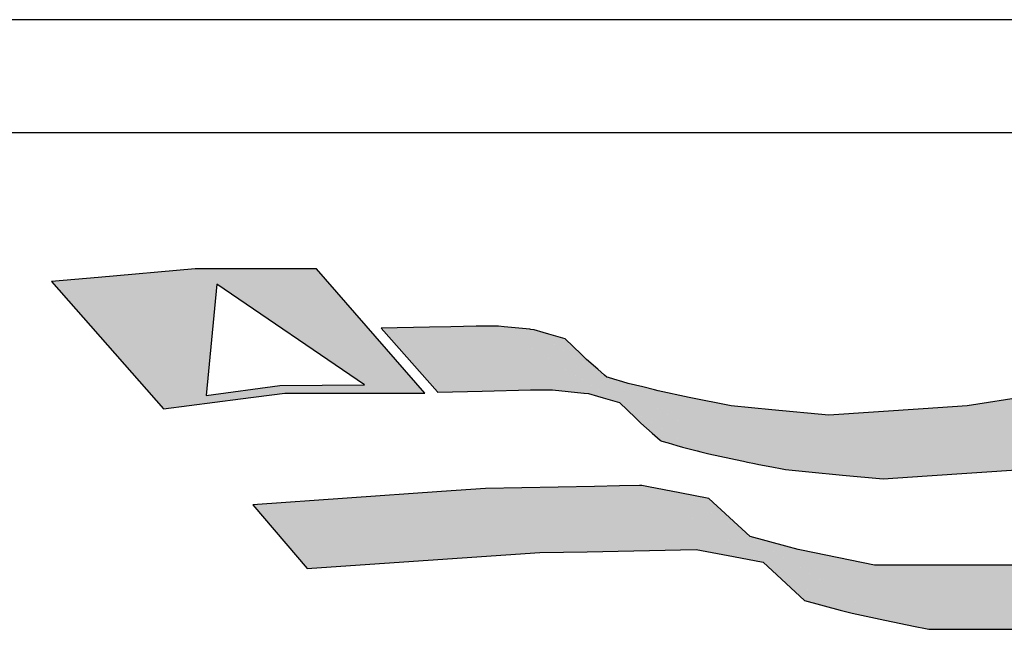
# Model space of a CAD drawing. Extents: x 520.1 to 598, y 318.7 to 360.7.
# Tile 11 of 15: x 589.5 to 591.1, y 329.3 to 330.3. Entities that reach past the tile are written whole.
import ezdxf

# ---------------------------------------------------------------- set-up
doc = ezdxf.new("R2010")
doc.units = 0
doc.layers.add('CARIMBO', color=7, linetype='CONTINUOUS')

msp = doc.modelspace()

# ---------------------------------------------------------------- hatches: boundary and pattern name
at = {"layer": 'CARIMBO'}
h = msp.add_hatch(color=162, dxfattribs=at)
h.paths.add_polyline_path([(589.9649, 329.9074), (589.818, 329.9074), (589.7715, 329.9074), (589.6165, 329.8936), (589.5422, 329.8869), (589.7208, 329.684), (589.8438, 329.6999), (589.9142, 329.709), (590.0914, 329.709), (590.1379, 329.709)])
h.paths.add_polyline_path([(590.0414, 329.7225), (589.9066, 329.7215), (589.789, 329.7054), (589.8061, 329.883)], flags=16)
h = msp.add_hatch(color=10, dxfattribs=at)
h.paths.add_polyline_path([(591.4156, 329.7702), (591.4158, 329.77), (591.4156, 329.7703)])
h.paths.add_polyline_path([(590.9332, 329.6842), (591.0898, 329.5871), (591.1515, 329.5969), (591.0033, 329.6888)])
h.paths.add_polyline_path([(591.0033, 329.6888), (591.1515, 329.5969), (591.255, 329.6134), (591.1068, 329.7053)])
h.paths.add_polyline_path([(591.1068, 329.7053), (591.255, 329.6134), (591.313, 329.6255), (591.1685, 329.7151)])
h.paths.add_polyline_path([(591.3596, 329.7549), (591.5, 329.6679), (591.5016, 329.6683), (591.3613, 329.7553)])
h.paths.add_polyline_path([(591.3613, 329.7553), (591.5016, 329.6683), (591.5012, 329.669), (591.3617, 329.7555)])
h.paths.add_polyline_path([(591.3617, 329.7555), (591.5012, 329.669), (591.4847, 329.6885), (591.3724, 329.7582)])
h.paths.add_polyline_path([(591.3724, 329.7582), (591.4847, 329.6885), (591.4158, 329.77), (591.4156, 329.7702)])
h.paths.add_polyline_path([(591.315, 329.7456), (591.4589, 329.6564), (591.5, 329.6679), (591.3596, 329.7549)])
h.paths.add_polyline_path([(591.1685, 329.7151), (591.313, 329.6255), (591.4461, 329.6532), (591.3015, 329.7428)])
h.paths.add_polyline_path([(591.3015, 329.7428), (591.4461, 329.6532), (591.4589, 329.6564), (591.315, 329.7456)])
h.paths.add_polyline_path([(590.4625, 329.7247), (590.671, 329.5954), (590.6913, 329.5914), (590.4857, 329.7189)])
h.paths.add_polyline_path([(590.4857, 329.7189), (590.6913, 329.5914), (590.7079, 329.5881), (590.5045, 329.7142)])
h.paths.add_polyline_path([(590.5045, 329.7142), (590.7079, 329.5881), (590.7132, 329.5871), (590.51, 329.713)])
h.paths.add_polyline_path([(590.51, 329.713), (590.7132, 329.5871), (590.7508, 329.5835), (590.5596, 329.7021)])
h.paths.add_polyline_path([(590.5596, 329.7021), (590.7508, 329.5835), (590.8045, 329.5785), (590.6266, 329.6888)])
h.paths.add_polyline_path([(590.6913, 329.6827), (590.8692, 329.5725), (590.9392, 329.5771), (590.7826, 329.6742)])
h.paths.add_polyline_path([(590.7826, 329.6742), (590.9392, 329.5771), (591.0898, 329.5871), (590.9332, 329.6842)])
h.paths.add_polyline_path([(590.6266, 329.6888), (590.8045, 329.5785), (590.8692, 329.5725), (590.6913, 329.6827)])
h.paths.add_polyline_path([(590.2195, 329.8159), (590.3916, 329.7091), (590.3923, 329.7091), (590.2201, 329.8159)])
h.paths.add_polyline_path([(590.2201, 329.8159), (590.3923, 329.7091), (590.3989, 329.7084), (590.2255, 329.8159)])
h.paths.add_polyline_path([(590.2255, 329.8159), (590.3989, 329.7084), (590.4133, 329.7042), (590.2331, 329.8159)])
h.paths.add_polyline_path([(590.2331, 329.8159), (590.4133, 329.7042), (590.4223, 329.7015), (590.2378, 329.8159)])
h.paths.add_polyline_path([(590.2378, 329.8159), (590.4223, 329.7015), (590.4485, 329.6939), (590.2516, 329.8159)])
h.paths.add_polyline_path([(590.3051, 329.8109), (590.4281, 329.7346), (590.4246, 329.7377), (590.3069, 329.8107)], flags=17)
h.paths.add_polyline_path([(590.3069, 329.8107), (590.4246, 329.7377), (590.4139, 329.7472), (590.3124, 329.8101)], flags=16)
h.paths.add_polyline_path([(590.3124, 329.8101), (590.4139, 329.7472), (590.396, 329.763), (590.3268, 329.8059)], flags=17)
h.paths.add_polyline_path([(590.3268, 329.8059), (590.396, 329.763), (590.3873, 329.7713), (590.3358, 329.8033)], flags=17)
h.paths.add_polyline_path([(590.3358, 329.8033), (590.3873, 329.7713), (590.362, 329.7956)], flags=17)
h.paths.add_polyline_path([(590.2516, 329.8159), (590.5722, 329.6172), (590.578, 329.6157), (590.2551, 329.816)])
h.paths.add_polyline_path([(590.2551, 329.816), (590.578, 329.6157), (590.591, 329.6125), (590.2644, 329.815)])
h.paths.add_polyline_path([(590.2644, 329.815), (590.591, 329.6125), (590.6437, 329.6009), (590.3051, 329.8109)])
h.paths.add_polyline_path([(590.5147, 329.6328), (590.5158, 329.6325), (590.5133, 329.6341)], flags=17)
h.paths.add_polyline_path([(590.5133, 329.6341), (590.5158, 329.6325), (590.526, 329.6296), (590.5004, 329.6454)], flags=17)
h.paths.add_polyline_path([(590.5004, 329.6454), (590.526, 329.6296), (590.5402, 329.6255), (590.4825, 329.6613)], flags=16)
h.paths.add_polyline_path([(590.4825, 329.6613), (590.5402, 329.6255), (590.5491, 329.623), (590.4738, 329.6696)], flags=17)
h.paths.add_polyline_path([(590.4738, 329.6696), (590.5491, 329.623), (590.5722, 329.6172), (590.4485, 329.6939)], flags=17)
h.paths.add_polyline_path([(590.4281, 329.7346), (590.6437, 329.6009), (590.6461, 329.6004), (590.431, 329.7338)])
h.paths.add_polyline_path([(590.431, 329.7338), (590.6461, 329.6004), (590.6528, 329.5991), (590.4395, 329.7313)])
h.paths.add_polyline_path([(590.4395, 329.7313), (590.6528, 329.5991), (590.664, 329.5968), (590.4537, 329.7272)])
h.paths.add_polyline_path([(590.4537, 329.7272), (590.664, 329.5968), (590.671, 329.5954), (590.4625, 329.7247)])
h.paths.add_polyline_path([(590.1792, 329.815), (590.3416, 329.7142), (590.3916, 329.7091), (590.2195, 329.8159)])
h.paths.add_polyline_path([(590.1582, 329.7108), (590.1583, 329.7108), (590.158, 329.711)])
h.paths.add_polyline_path([(590.158, 329.711), (590.1583, 329.7108), (590.2294, 329.7124), (590.068, 329.8125)])
h.paths.add_polyline_path([(590.068, 329.8125), (590.2294, 329.7124), (590.2295, 329.7124), (590.0681, 329.8125)])
h.paths.add_polyline_path([(590.0681, 329.8125), (590.2295, 329.7124), (590.3066, 329.7141), (590.1452, 329.8142)])
h.paths.add_polyline_path([(590.1452, 329.8142), (590.3066, 329.7141), (590.3416, 329.7142), (590.1792, 329.815)])
h = msp.add_hatch(color=10, dxfattribs=at)
h.paths.add_polyline_path([(591.529, 329.4894), (591.6749, 329.399), (591.7292, 329.4133), (591.5885, 329.5005)])
h.paths.add_polyline_path([(591.5885, 329.5005), (591.7292, 329.4133), (591.7312, 329.4138), (591.5906, 329.501)])
h.paths.add_polyline_path([(591.5906, 329.501), (591.7312, 329.4138), (591.6449, 329.516)])
h.paths.add_polyline_path([(590.8555, 329.4346), (591.0202, 329.3324), (591.319, 329.3324), (591.1543, 329.4346)])
h.paths.add_polyline_path([(591.1543, 329.4346), (591.319, 329.3324), (591.3793, 329.3437), (591.2327, 329.4346)])
h.paths.add_polyline_path([(591.2327, 329.4346), (591.3793, 329.3437), (591.6749, 329.399), (591.529, 329.4894)])
h.paths.add_polyline_path([(590.2348, 329.5568), (590.3971, 329.4562), (590.5708, 329.4596), (590.4085, 329.5603)])
h.paths.add_polyline_path([(590.4085, 329.5603), (590.5708, 329.4596), (590.6302, 329.4484), (590.4486, 329.561)])
h.paths.add_polyline_path([(590.5448, 329.55), (590.6571, 329.4804), (590.5912, 329.541)], flags=17)
h.paths.add_polyline_path([(590.4486, 329.561), (590.6302, 329.4484), (590.6776, 329.4395), (590.4805, 329.5617)])
h.paths.add_polyline_path([(590.4805, 329.5617), (590.8007, 329.3632), (590.8072, 329.3615), (590.4842, 329.5618)])
h.paths.add_polyline_path([(590.4842, 329.5618), (590.8072, 329.3615), (590.8199, 329.3581), (590.4948, 329.5597)])
h.paths.add_polyline_path([(590.7435, 329.3782), (590.8007, 329.3632), (590.6776, 329.4395)], flags=17)
h.paths.add_polyline_path([(590.1645, 329.552), (590.3214, 329.4547), (590.3971, 329.4562), (590.2348, 329.5568)])
h.paths.add_polyline_path([(590.7139, 329.465), (590.9202, 329.3371), (590.9369, 329.3335), (590.7336, 329.4596)])
h.paths.add_polyline_path([(590.7336, 329.4596), (590.9369, 329.3335), (590.9421, 329.3324), (590.7387, 329.4586)])
h.paths.add_polyline_path([(590.7387, 329.4586), (590.9421, 329.3324), (591.0202, 329.3324), (590.8555, 329.4346)])
h.paths.add_polyline_path([(590.6571, 329.4804), (590.8719, 329.3472), (590.9202, 329.3371), (590.7139, 329.465)])
h.paths.add_polyline_path([(590.4948, 329.5597), (590.8199, 329.3581), (590.8719, 329.3472), (590.5448, 329.55)])
h.paths.add_polyline_path([(589.9501, 329.4296), (590.0193, 329.4343), (589.8631, 329.5311)])
h.paths.add_polyline_path([(589.8631, 329.5311), (590.0193, 329.4343), (590.3214, 329.4547), (590.1645, 329.552)])

# ---------------------------------------------------------------- linework, layer by layer
at = {"layer": 'CARIMBO', "color": 6}
for p, q in [((597.0482, 330.3047), (579.5482, 330.3047)), ((592.5482, 330.1241), (588.7018, 330.1241))]:
    msp.add_line(p, q, dxfattribs=at)
at = {"layer": 'CARIMBO', "color": 162}
for p, q in [((589.8061, 329.883), (589.789, 329.7054)), ((590.0414, 329.7225), (589.8061, 329.883)), ((589.789, 329.7054), (589.9066, 329.7215)), ((589.9066, 329.7215), (590.0414, 329.7225))]:
    msp.add_line(p, q, dxfattribs=at)
at = {"layer": 'CARIMBO', "color": 180}
msp.add_line((590.069, 329.8115), (590.069, 329.8125), dxfattribs=at)
at = {"layer": 'CARIMBO', "color": 162, "invisible_edges": 5}
for points in [[(589.6165, 329.8936), (589.9142, 329.709), (590.0914, 329.709), (589.7715, 329.9074)], [(589.7715, 329.9074), (590.0914, 329.709), (590.1379, 329.709), (589.818, 329.9074)], [(589.818, 329.9074), (590.1379, 329.709), (589.9649, 329.9074)], [(589.5422, 329.8869), (589.8438, 329.6999), (589.9142, 329.709), (589.6165, 329.8936)], [(589.7208, 329.684), (589.7208, 329.684), (589.8438, 329.6999), (589.5422, 329.8869)]]:
    msp.add_3dface(points, dxfattribs=at)
at = {"layer": 'CARIMBO', "color": 10, "invisible_edges": 5}
for points in [[(590.068, 329.8125), (590.2294, 329.7124), (590.2295, 329.7124), (590.0681, 329.8125)], [(590.158, 329.711), (590.1583, 329.7108), (590.2294, 329.7124), (590.068, 329.8125)], [(590.0681, 329.8125), (590.2295, 329.7124), (590.3066, 329.7141), (590.1452, 329.8142)], [(590.1452, 329.8142), (590.3066, 329.7141), (590.3416, 329.7142), (590.1792, 329.815)], [(590.1792, 329.815), (590.3416, 329.7142), (590.3916, 329.7091), (590.2195, 329.8159)], [(590.2195, 329.8159), (590.3916, 329.7091), (590.3923, 329.7091), (590.2201, 329.8159)], [(590.2201, 329.8159), (590.3923, 329.7091), (590.3989, 329.7084), (590.2255, 329.8159)], [(590.2255, 329.8159), (590.3989, 329.7084), (590.4133, 329.7042), (590.2331, 329.8159)], [(590.2331, 329.8159), (590.4133, 329.7042), (590.4223, 329.7015), (590.2378, 329.8159)], [(590.2378, 329.8159), (590.4223, 329.7015), (590.4485, 329.6939), (590.2516, 329.8159)], [(590.2516, 329.8159), (590.5722, 329.6172), (590.578, 329.6157), (590.2551, 329.816)], [(590.2551, 329.816), (590.578, 329.6157), (590.591, 329.6125), (590.2644, 329.815)], [(590.2644, 329.815), (590.591, 329.6125), (590.6437, 329.6009), (590.3051, 329.8109)], [(590.3051, 329.8109), (590.4281, 329.7346), (590.4246, 329.7377), (590.3069, 329.8107)], [(590.3069, 329.8107), (590.4246, 329.7377), (590.4139, 329.7472), (590.3124, 329.8101)], [(590.3124, 329.8101), (590.4139, 329.7472), (590.396, 329.763), (590.3268, 329.8059)], [(590.3268, 329.8059), (590.396, 329.763), (590.3873, 329.7713), (590.3358, 329.8033)], [(590.3358, 329.8033), (590.3873, 329.7713), (590.362, 329.7956)], [(590.4281, 329.7346), (590.6437, 329.6009), (590.6461, 329.6004), (590.431, 329.7338)], [(590.431, 329.7338), (590.6461, 329.6004), (590.6528, 329.5991), (590.4395, 329.7313)], [(590.4395, 329.7313), (590.6528, 329.5991), (590.664, 329.5968), (590.4537, 329.7272)], [(590.4537, 329.7272), (590.664, 329.5968), (590.671, 329.5954), (590.4625, 329.7247)], [(590.4625, 329.7247), (590.671, 329.5954), (590.6913, 329.5914), (590.4857, 329.7189)], [(590.4857, 329.7189), (590.6913, 329.5914), (590.7079, 329.5881), (590.5045, 329.7142)], [(590.5045, 329.7142), (590.7079, 329.5881), (590.7132, 329.5871), (590.51, 329.713)], [(590.51, 329.713), (590.7132, 329.5871), (590.7508, 329.5835), (590.5596, 329.7021)], [(590.4738, 329.6696), (590.5491, 329.623), (590.5722, 329.6172), (590.4485, 329.6939)], [(590.5596, 329.7021), (590.7508, 329.5835), (590.8045, 329.5785), (590.6266, 329.6888)], [(591.0033, 329.6888), (591.1515, 329.5969), (591.255, 329.6134), (591.1068, 329.7053)], [(590.6266, 329.6888), (590.8045, 329.5785), (590.8692, 329.5725), (590.6913, 329.6827)], [(590.6913, 329.6827), (590.8692, 329.5725), (590.9392, 329.5771), (590.7826, 329.6742)], [(590.7826, 329.6742), (590.9392, 329.5771), (591.0898, 329.5871), (590.9332, 329.6842)], [(590.9332, 329.6842), (591.0898, 329.5871), (591.1515, 329.5969), (591.0033, 329.6888)], [(590.4825, 329.6613), (590.5402, 329.6255), (590.5491, 329.623), (590.4738, 329.6696)], [(590.5004, 329.6454), (590.526, 329.6296), (590.5402, 329.6255), (590.4825, 329.6613)], [(590.5133, 329.6341), (590.5158, 329.6325), (590.526, 329.6296), (590.5004, 329.6454)], [(590.5147, 329.6328), (590.5147, 329.6328), (590.5158, 329.6325), (590.5133, 329.6341)], [(589.8631, 329.5311), (590.0193, 329.4343), (590.3214, 329.4547), (590.1645, 329.552)], [(590.1645, 329.552), (590.3214, 329.4547), (590.3971, 329.4562), (590.2348, 329.5568)], [(590.2348, 329.5568), (590.3971, 329.4562), (590.5708, 329.4596), (590.4085, 329.5603)], [(590.4085, 329.5603), (590.5708, 329.4596), (590.6302, 329.4484), (590.4486, 329.561)], [(590.4486, 329.561), (590.6302, 329.4484), (590.6776, 329.4395), (590.4805, 329.5617)], [(590.4805, 329.5617), (590.8007, 329.3632), (590.8072, 329.3615), (590.4842, 329.5618)], [(590.4842, 329.5618), (590.8072, 329.3615), (590.8199, 329.3581), (590.4948, 329.5597)], [(590.4948, 329.5597), (590.8199, 329.3581), (590.8719, 329.3472), (590.5448, 329.55)], [(590.5448, 329.55), (590.6571, 329.4804), (590.5912, 329.541)], [(589.9501, 329.4296), (589.9501, 329.4296), (590.0193, 329.4343), (589.8631, 329.5311)], [(590.6571, 329.4804), (590.8719, 329.3472), (590.9202, 329.3371), (590.7139, 329.465)], [(590.7139, 329.465), (590.9202, 329.3371), (590.9369, 329.3335), (590.7336, 329.4596)], [(590.7336, 329.4596), (590.9369, 329.3335), (590.9421, 329.3324), (590.7387, 329.4586)], [(590.7387, 329.4586), (590.9421, 329.3324), (591.0202, 329.3324), (590.8555, 329.4346)], [(590.7435, 329.3782), (590.7435, 329.3782), (590.8007, 329.3632), (590.6776, 329.4395)], [(590.8555, 329.4346), (591.0202, 329.3324), (591.319, 329.3324), (591.1543, 329.4346)]]:
    msp.add_3dface(points, dxfattribs=at)
at = {"layer": 'CARIMBO', "color": 180, "invisible_edges": 5}
msp.add_3dface([(590.1582, 329.7108), (590.1582, 329.7108), (590.1583, 329.7108), (590.158, 329.711)], dxfattribs=at)

doc.saveas('drawing.dxf')
